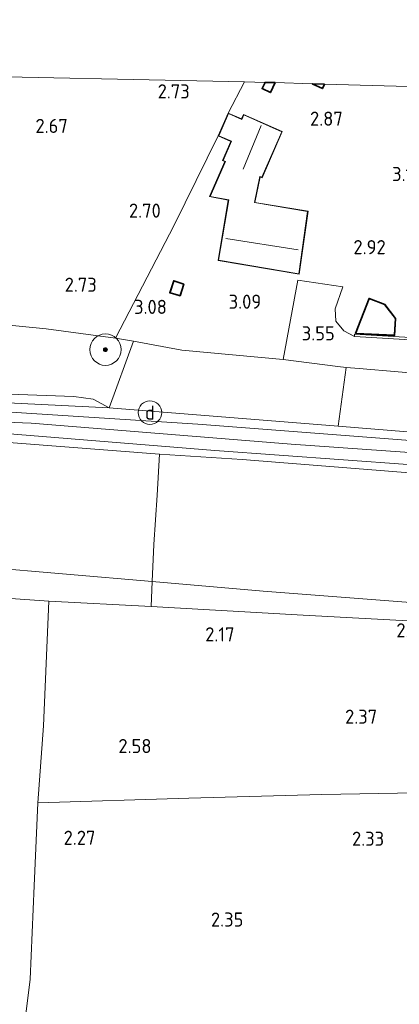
# Model space of a CAD drawing. Extents: x 141961 to 144947, y 416202 to 417778.
# Tile 74 of 122: x 143318 to 143366, y 417384 to 417509. Entities that reach past the tile are written whole.
import ezdxf
from ezdxf.enums import TextEntityAlignment as Align
from ezdxf.lldxf.tags import DXFTag

# ---------------------------------------------------------------- set-up
doc = ezdxf.new("R2010")
doc.units = 0
for name, color, linetype, lineweight in [('B-ME-GR-BOOM-S', 90, 'Continuous', 25), ('B-ME-GR-GRAS-GV', 60, 'Continuous', 13), ('B-ME-GW-TALUD_KRUIN-G', 90, 'Continuous', 18), ('B-ME-GW-TALUD_TEEN-G', 90, 'Continuous', 18), ('B-ME-IE-MEUBILAIR_DIJKPAAL-S', 7, 'Continuous', 25), ('B-ME-IE-MEUBILAIR_WEGMEUBILAIR_SPEELTOESTEL-GV', 7, 'Continuous', 18), ('B-ME-IE-TERREINAFSCHEIDING_DOORGANG-G', 210, 'Continuous', 18), ('B-ME-IE-TERREINAFSCHEIDING_KUNSTMATIG_HEKWERK-G', 20, 'IE-TERREINAFSCHEIDING-KUNSTMATIG', 18), ('B-ME-IE-TERREINAFSCHEIDING_KUNSTMATIG_MUUR-GV', 90, 'Continuous', 18), ('B-ME-KG-GRENS_OPNAME-G', 210, 'KG-OPNAME', 18), ('B-ME-KG-KADASTRAAL_DAKRAND-G', 170, 'Continuous', 18), ('B-ME-KG-KADASTRAAL_NOK-G', 10, 'Continuous', 18), ('B-ME-OG-BEBOUWING_SCHUUR-GV', 7, 'Continuous', 35), ('B-ME-OG-BEBOUWING_WONINGBOUW-GV', 7, 'Continuous', 18), ('B-ME-OG-HOOGTEPUNT-S', 7, 'Continuous', 25), ('B-ME-OG-TERREIN_GROEN_TUIN-GV', 7, 'Continuous', 18), ('B-ME-VH-VERHARDING_ASFALT-GV', 252, 'Continuous', 18), ('B-ME-VH-VERHARDING_STRAATBAKSTEEN-GV', 252, 'Continuous', 18), ('B-ME-WH-WINTERBED-G', 150, 'WH-WINTERBED', 18)]:
    doc.layers.add(name, color=color, linetype=linetype, lineweight=lineweight)
doc.styles.add('NLCS-ISO', font='NLCS-ISO.ttf')
doc.styles.add('NLCS-ISO-ANNOTATIVE-T18', font='NLCS-ISO.ttf', dxfattribs={"height": 1.8})
doc.styles.get("Standard").update_dxf_attribs({"font": 'arial.ttf'})
doc.linetypes.add('IE-TERREINAFSCHEIDING-KUNSTMATIG', pattern='A,4,[82,NLCS.SHX,S=0.75,R=90,X=0,Y=0],4,-2', length=10)
tags = doc.linetypes.add('KG-OPNAME', pattern='A,5.5,-2,["O",Standard,S=1.8,R=0,X=-0.5,Y=-0.9],-2,5.5,-2,[5,NLCS.SHX,S=0.75,R=0,X=0,Y=0],-2', length=19).pattern_tags.tags
tags[6] = DXFTag(74, 10)
tags = doc.linetypes.add('WH-WINTERBED', pattern='A,6,-3.5,["WB",Standard,S=1.8,R=0,X=-1.5,Y=-0.9],-3.5,6,-3.5,6,-3.5,6,-3.5,6,-3.5', length=51).pattern_tags.tags
tags[6] = DXFTag(74, 10)

# ---------------------------------------------------------------- blocks, each defined once
blk = doc.blocks.new('SAL-HOOGTELABEL-SO')
at = {"color": 0, "linetype": 'ByBlock', "lineweight": -2, "style": 'NLCS-ISO-ANNOTATIVE-T18'}
blk.add_attdef('HOOGTE', text='', height=1.8, dxfattribs=at).set_placement((2.79, 0), align=Align.RIGHT)
blk = doc.blocks.new('SGR-BOOM_01-SO')
at = {"linetype": 'ByBlock', "lineweight": 18}
h = blk.add_hatch(color=0, dxfattribs=at)
h.dxf.hatch_style = 1
edge = h.paths.add_edge_path()
edge.add_arc((0, 0), 0.25, 0, 360)
at = {"color": 0, "linetype": 'ByBlock', "lineweight": 18}
for radius in [2, 0.25]:
    blk.add_circle((0, 0), radius, dxfattribs=at)
blk = doc.blocks.new('SIE-DIJKPAAL-SO')
at = {"color": 0, "linetype": 'ByBlock', "lineweight": 18}
blk.add_circle((0, 0), 1.5, dxfattribs=at)
at = {"color": 0, "linetype": 'ByBlock', "lineweight": 18, "style": 'NLCS-ISO'}
blk.add_text('d', height=1.8, dxfattribs=at).set_placement((0, 0), align=Align.MIDDLE_CENTER)

msp = doc.modelspace()

# ---------------------------------------------------------------- linework, layer by layer
at = {"layer": 'B-ME-GR-GRAS-GV'}
for points in [[(143332.62, 417468.51, 3.32), (143329.52, 417460.05, 6.84), (143327.46, 417461.12, 6.71), (143325, 417461.48, 6.76), (143293.21, 417462.64, 6.93), (143293.37, 417471.99, 3.18), (143301.46, 417471.71, 3.09), (143309.39, 417471.27, 3.16), (143321.46, 417470.1, 3.17), (143330.32, 417468.93, 3.27)], [(143359.71, 417465.18, 3.65), (143358.68, 417457.71, 6.57), (143329.52, 417460.05, 6.84), (143332.62, 417468.51, 3.32), (143338.76, 417467.4, 3.44), (143351.66, 417466.2, 3.58), (143358.64, 417465.32, 3.64)], [(143371.31, 417464.21, 3.65), (143377.29, 417463.83, 3.75), (143379.67, 417464.08, 3.81), (143379.61, 417463.77, 3.82), (143378.47, 417456.1, 6.5), (143358.68, 417457.71, 6.57), (143359.71, 417465.18, 3.65), (143361.36, 417465.04, 3.65)], [(143327.46, 417461.12, 6.71), (143329.52, 417460.05, 6.84), (143293.23, 417461.8, 7.01), (143293.21, 417462.64, 6.93), (143325, 417461.48, 6.76)], [(143378.47, 417456.1, 6.5), (143378.44, 417455.35, 6.58), (143368.98, 417455.78, 6.64), (143340.82, 417457.94, 6.84), (143317.63, 417459.42, 6.9), (143293.25, 417460.98, 7.01), (143293.23, 417461.8, 7.01), (143329.52, 417460.05, 6.84), (143358.68, 417457.71, 6.57)], [(143335.21, 417442.6, 2.95), (143335, 417437.89, 2.35), (143313.11, 417439.79, 2.45), (143295.13, 417441.46, 2.56), (143291.51, 417441.36, 2.5), (143291.6, 417445.65, 4.31), (143297.14, 417454.8, 6.35), (143299.4, 417456.39, 6.84), (143302.89, 417456.46, 6.84), (143311.76, 417456, 6.71), (143335.93, 417454.14, 6.7), (143335.61, 417448.91, 4.64)], [(143369.13, 417437.43, 3.05), (143368.48, 417435.18, 2.39), (143349.12, 417436.67, 2.29), (143335, 417437.89, 2.35), (143335.21, 417442.6, 2.95), (143335.61, 417448.91, 4.64), (143335.93, 417454.14, 6.7), (143346.44, 417453.44, 6.66), (143374.71, 417451.21, 6.61), (143375.6, 417451.04, 6.54), (143376.91, 417450.81, 6.43), (143376.71, 417443.86, 4.3), (143376.65, 417441.99, 4.3), (143376.6, 417440.14, 3.99), (143373.05, 417440.05, 3.57)], [(143335, 417437.89, 2.35), (143334.86, 417434.73, 2.13), (143321.82, 417435.38, 2.32), (143308.98, 417436.3, 2.39), (143294.6, 417437.18, 2.52), (143291.33, 417437.35, 2.43), (143291.4, 417438.94, 2.46), (143291.51, 417441.36, 2.5), (143295.13, 417441.46, 2.56), (143313.11, 417439.79, 2.45)], [(143368.48, 417435.18, 2.39), (143368.43, 417432.84, 2.6), (143354.23, 417433.62, 2.19), (143334.86, 417434.73, 2.13), (143335, 417437.89, 2.35), (143349.12, 417436.67, 2.29)], [(143339.64, 417410.3, 2.63), (143320.4, 417409.72, 2.66), (143321.11, 417419.5, 2.63), (143321.82, 417435.38, 2.32), (143334.86, 417434.73, 2.13), (143354.23, 417433.62, 2.19), (143368.43, 417432.84, 2.6), (143376.87, 417432.22, 2.62), (143381.57, 417431.98, 2.94), (143386.8, 417431.64, 2.94), (143394.67, 417431.21, 3.06), (143410.92, 417430.44, 3.06), (143410.94, 417429.99, 3.06), (143414.09, 417429.97, 3.06), (143418.68, 417412.18, 2.47), (143397.27, 417411.73, 2.48), (143384.74, 417411.32, 2.33), (143373.53, 417411.07, 2.56), (143356.59, 417410.78, 2.74)]]:
    msp.add_polyline3d(points, close=True, dxfattribs=at)
for points in [[(143305.81, 417457.6, 6.89), (143342.95, 417454.59, 6.63), (143375.76, 417452.22, 6.55), (143390.61, 417451.34, 6.53), (143391.8, 417451.03, 6.43), (143393.19, 417450.28, 6.4), (143376.92, 417451.01, 6.43), (143376.91, 417450.81, 6.43), (143375.6, 417451.04, 6.54), (143374.71, 417451.21, 6.61), (143346.44, 417453.44, 6.66), (143335.93, 417454.14, 6.7), (143311.76, 417456, 6.71)], [(143308.98, 417436.3, 2.39), (143321.82, 417435.38, 2.32), (143321.11, 417419.5, 2.63), (143320.4, 417409.72, 2.66), (143339.64, 417410.3, 2.63), (143356.59, 417410.78, 2.74), (143373.53, 417411.07, 2.56), (143384.74, 417411.32, 2.33), (143397.27, 417411.73, 2.48), (143418.68, 417412.18, 2.47), (143430.02, 417325.68, 2.87)]]:
    msp.add_polyline3d(points, dxfattribs=at)
at = {"layer": 'B-ME-GW-TALUD_KRUIN-G'}
msp.add_polyline3d([(143293.21, 417462.64, 6.93), (143325, 417461.48, 6.76), (143327.46, 417461.12, 6.71), (143329.52, 417460.05, 6.84)], dxfattribs=at)
at = {"layer": 'B-ME-GW-TALUD_TEEN-G'}
for points in [[(143330.32, 417468.93, 3.27), (143321.46, 417470.1, 3.17), (143309.39, 417471.27, 3.16), (143301.46, 417471.71, 3.09), (143293.37, 417471.99, 3.18)], [(143368.48, 417435.18, 2.39), (143349.12, 417436.67, 2.29), (143335, 417437.89, 2.35), (143313.11, 417439.79, 2.45), (143295.13, 417441.46, 2.56), (143291.51, 417441.36, 2.5)]]:
    msp.add_polyline3d(points, dxfattribs=at)
at = {"layer": 'B-ME-IE-MEUBILAIR_WEGMEUBILAIR_SPEELTOESTEL-GV'}
msp.add_polyline3d([(143346.74, 417501.58, 3.01), (143344.67, 417497.6, 3.09), (143343.39, 417494.69, 3.09), (143337.77, 417483.32, 3.13), (143330.32, 417468.93, 3.27), (143321.46, 417470.1, 3.17), (143309.39, 417471.27, 3.16), (143301.46, 417471.71, 3.09), (143293.37, 417471.99, 3.18), (143292.18, 417472.01, 3.18), (143291.53, 417471.99, 3.18), (143282.4, 417472.33, 3.26), (143277.56, 417472.64, 3.26), (143278.27, 417484.78, 2.78), (143279.29, 417502.97, 2.68), (143295.1, 417502.65, 2.46), (143306.23, 417502.42, 2.45)], close=True, dxfattribs=at)
at = {"layer": 'B-ME-IE-TERREINAFSCHEIDING_DOORGANG-G'}
msp.add_polyline3d([(143358.64, 417465.32, 3.64), (143359.71, 417465.18, 3.65), (143361.36, 417465.04, 3.65)], dxfattribs=at)
at = {"layer": 'B-ME-IE-TERREINAFSCHEIDING_KUNSTMATIG_HEKWERK-G'}
for points in [[(143344.67, 417497.6, 3.09), (143346.74, 417501.58, 3.01)], [(143330.32, 417468.93, 3.27), (143337.77, 417483.32, 3.13), (143343.39, 417494.69, 3.09)], [(143353.53, 417476.29, 3.27), (143351.66, 417466.2, 3.58)], [(143360.76, 417469.14, 3.46), (143359.4, 417469.86, 3.46), (143358.39, 417471.09, 3.46), (143358.3, 417472.64, 3.46), (143359.27, 417475.46, 3.37)], [(143332.62, 417468.51, 3.32), (143329.52, 417460.05, 6.84), (143293.23, 417461.8, 7.01)], [(143330.32, 417468.93, 3.27), (143332.62, 417468.51, 3.32), (143338.76, 417467.4, 3.44), (143351.66, 417466.2, 3.58), (143358.64, 417465.32, 3.64)], [(143359.71, 417465.18, 3.65), (143358.68, 417457.71, 6.57)], [(143361.36, 417465.04, 3.65), (143371.31, 417464.21, 3.65), (143377.29, 417463.83, 3.75), (143379.67, 417464.08, 3.81), (143379.61, 417463.77, 3.82)], [(143329.52, 417460.05, 6.84), (143358.68, 417457.71, 6.57), (143378.47, 417456.1, 6.5)], [(143375.6, 417451.04, 6.54), (143374.71, 417451.21, 6.61), (143346.44, 417453.44, 6.66), (143335.93, 417454.14, 6.7), (143311.76, 417456, 6.71), (143302.89, 417456.46, 6.84), (143299.4, 417456.39, 6.84)], [(143334.86, 417434.73, 2.13), (143335, 417437.89, 2.35), (143335.21, 417442.6, 2.95), (143335.61, 417448.91, 4.64), (143335.93, 417454.14, 6.7)], [(143376.87, 417432.22, 2.62), (143368.43, 417432.84, 2.6), (143354.23, 417433.62, 2.19), (143334.86, 417434.73, 2.13), (143321.82, 417435.38, 2.32), (143308.98, 417436.3, 2.39), (143294.6, 417437.18, 2.52)], [(143320.4, 417409.72, 2.66), (143321.11, 417419.5, 2.63), (143321.82, 417435.38, 2.32)], [(143314.41, 417334.56, 3.02), (143316.96, 417367.3, 2.67), (143319.42, 417387.22, 2.23), (143319.93, 417399.11, 2.44), (143320.4, 417409.72, 2.66), (143339.64, 417410.3, 2.63), (143356.59, 417410.78, 2.74), (143373.53, 417411.07, 2.56), (143384.74, 417411.32, 2.33), (143397.27, 417411.73, 2.48), (143418.68, 417412.18, 2.47)]]:
    msp.add_polyline3d(points, dxfattribs=at)
at = {"layer": 'B-ME-IE-TERREINAFSCHEIDING_KUNSTMATIG_MUUR-GV'}
msp.add_polyline3d([(143380.51, 417469.24, 3.34), (143379.08, 417468.33, 3.34), (143377.17, 417468.14, 3.35), (143360.76, 417469.14, 3.46), (143360.78, 417469.43, 3.46), (143377.16, 417468.44, 3.46), (143378.98, 417468.62, 3.46), (143380.3, 417469.46, 3.37), (143382.01, 417471.85, 3.24), (143385, 417476.75, 2.99), (143385.26, 417476.6, 2.99), (143382.26, 417471.68, 3.26)], close=True, dxfattribs=at)
at = {"layer": 'B-ME-KG-GRENS_OPNAME-G'}
msp.add_polyline3d([(143426.2, 417497.04, 3.08), (143424.35, 417498.04, 2.75), (143416.04, 417499.97, 2.75), (143408.85, 417500.78, 2.64), (143402.8, 417500.7, 2.85), (143401.44, 417500.62, 2.72), (143396.94, 417500.64, 2.79), (143396.48, 417500.72, 2.78), (143386.87, 417500.74, 2.91), (143381.65, 417506.48, 3.03), (143375.98, 417509.49, 3.03), (143370.61, 417500.88, 3.03), (143356.95, 417501.28, 2.94), (143355.38, 417501.33, 2.94), (143350.66, 417501.47, 2.79), (143349.38, 417501.5, 2.79), (143346.74, 417501.58, 3.01), (143306.23, 417502.42, 2.45)], dxfattribs=at)
at = {"layer": 'B-ME-KG-KADASTRAAL_DAKRAND-G'}
for points in [[(143350.56, 417501.37, 4), (143350.03, 417500.27, 4.03), (143349.06, 417500.73, 4.02), (143349.39, 417501.4, 4.03)], [(143356.86, 417501.21, 4.67), (143356.66, 417500.78, 4.67), (143355.59, 417501.28, 4.67)]]:
    msp.add_polyline3d(points, dxfattribs=at)
for points in [[(143346.4, 417496.79, 6.83), (143346.65, 417497.35, 6.83), (143351.51, 417495.22, 6.89), (143348.96, 417489.41, 6.94), (143348.7, 417489.53, 6.91), (143348.01, 417486.18, 6.13), (143354.8, 417485.06, 6.12), (143353.67, 417477.12, 7.8), (143343.44, 417478.85, 7.85), (143344.74, 417486.54, 6.11), (143342.37, 417486.98, 5.88), (143344.32, 417491.43, 7.01), (143344.03, 417491.56, 6.88), (143345.1, 417494, 6.9), (143343.46, 417494.71, 4.78), (143344.7, 417497.54, 4.79)], [(143338.5, 417474.38, 3.98), (143337.9, 417474.55, 3.98), (143337.3, 417474.74, 3.98), (143337.77, 417476.17, 4.19), (143338.97, 417475.78, 4.19)], [(143365.85, 417469.33, 5.5), (143360.99, 417469.56, 5.42), (143362.66, 417473.91, 5.42), (143364.61, 417473.17, 5.49), (143365.95, 417471.41, 5.49)]]:
    msp.add_polyline3d(points, close=True, dxfattribs=at)
at = {"layer": 'B-ME-KG-KADASTRAAL_NOK-G'}
for points in [[(143348.86, 417496.01, 7.95), (143346.57, 417490.43, 7.95)], [(143344.37, 417481.63, 9.98), (143353.58, 417480.17, 9.98)]]:
    msp.add_polyline3d(points, dxfattribs=at)
at = {"layer": 'B-ME-OG-BEBOUWING_SCHUUR-GV'}
for points in [[(143350.66, 417501.47, 2.79), (143350.05, 417500.2, 2.79), (143349, 417500.71, 2.79), (143349.38, 417501.5, 2.79)], [(143356.95, 417501.28, 2.94), (143356.69, 417500.71, 2.94), (143355.38, 417501.33, 2.94)], [(143339.03, 417475.81, 3.04), (143338.54, 417474.32, 3.04), (143337.89, 417474.51, 3.04), (143337.23, 417474.71, 3.04), (143337.74, 417476.23, 3.04)], [(143366, 417471.43, 3.34), (143365.89, 417469.27, 3.34), (143360.92, 417469.51, 3.34), (143362.63, 417473.98, 3.34), (143364.64, 417473.21, 3.34)]]:
    msp.add_polyline3d(points, close=True, dxfattribs=at)
at = {"layer": 'B-ME-OG-BEBOUWING_WONINGBOUW-GV'}
msp.add_polyline3d([(143344.67, 417497.6, 3.09), (143346.38, 417496.86, 3.09), (143346.62, 417497.42, 3.09), (143351.57, 417495.25, 3.09), (143348.99, 417489.35, 3.09), (143348.73, 417489.46, 3.09), (143348.07, 417486.22, 3.09), (143354.86, 417485.1, 3.09), (143353.72, 417477.07, 3.09), (143343.38, 417478.81, 3.09), (143344.69, 417486.5, 3.09), (143342.3, 417486.95, 3.09), (143344.25, 417491.41, 3.09), (143343.96, 417491.54, 3.09), (143345.03, 417493.97, 3.09), (143343.39, 417494.69, 3.09)], close=True, dxfattribs=at)
at = {"layer": 'B-ME-OG-TERREIN_GROEN_TUIN-GV'}
msp.add_polyline3d([(143377.16, 417468.44, 3.46), (143360.78, 417469.43, 3.46), (143360.76, 417469.14, 3.46), (143359.4, 417469.86, 3.46), (143358.39, 417471.09, 3.46), (143358.3, 417472.64, 3.46), (143359.27, 417475.46, 3.37), (143353.53, 417476.29, 3.27), (143351.66, 417466.2, 3.58), (143338.76, 417467.4, 3.44), (143332.62, 417468.51, 3.32), (143330.32, 417468.93, 3.27), (143337.77, 417483.32, 3.13), (143343.39, 417494.69, 3.09), (143345.03, 417493.97, 3.09), (143343.96, 417491.54, 3.09), (143344.25, 417491.41, 3.09), (143342.3, 417486.95, 3.09), (143344.69, 417486.5, 3.09), (143343.38, 417478.81, 3.09), (143353.72, 417477.07, 3.09), (143354.86, 417485.1, 3.09), (143348.07, 417486.22, 3.09), (143348.73, 417489.46, 3.09), (143348.99, 417489.35, 3.09), (143351.57, 417495.25, 3.09), (143346.62, 417497.42, 3.09), (143346.38, 417496.86, 3.09), (143344.67, 417497.6, 3.09), (143346.74, 417501.58, 3.01), (143349.38, 417501.5, 2.79), (143349, 417500.71, 2.79), (143350.05, 417500.2, 2.79), (143350.66, 417501.47, 2.79), (143355.38, 417501.33, 2.94), (143356.69, 417500.71, 2.94), (143356.95, 417501.28, 2.94), (143370.61, 417500.88, 3.03)], dxfattribs=at)
for points in [[(143337.89, 417474.51, 3.04), (143338.54, 417474.32, 3.04), (143339.03, 417475.81, 3.04), (143337.74, 417476.23, 3.04), (143337.23, 417474.71, 3.04)], [(143364.64, 417473.21, 3.34), (143362.63, 417473.98, 3.34), (143360.92, 417469.51, 3.34), (143365.89, 417469.27, 3.34), (143366, 417471.43, 3.34)]]:
    msp.add_polyline3d(points, close=True, dxfattribs=at)
at = {"layer": 'B-ME-VH-VERHARDING_ASFALT-GV'}
msp.add_polyline3d([(143317.63, 417459.42, 6.9), (143340.82, 417457.94, 6.84), (143368.98, 417455.78, 6.64), (143378.44, 417455.35, 6.58), (143380.46, 417455.31, 6.58), (143413.1, 417454.26, 6.6), (143415.19, 417454.13, 6.57), (143416.04, 417453.99, 6.53), (143415.55, 417451.71, 6.64), (143415.05, 417449.67, 6.52), (143393.19, 417450.28, 6.4), (143391.8, 417451.03, 6.43), (143390.61, 417451.34, 6.53), (143375.76, 417452.22, 6.55), (143342.95, 417454.59, 6.63), (143305.81, 417457.6, 6.89)], dxfattribs=at)
at = {"layer": 'B-ME-VH-VERHARDING_STRAATBAKSTEEN-GV'}
msp.add_polyline3d([(143380.54, 417468.17, 3.46), (143379.96, 417465.77, 3.73), (143379.67, 417464.08, 3.81), (143377.29, 417463.83, 3.75), (143371.31, 417464.21, 3.65), (143361.36, 417465.04, 3.65), (143359.71, 417465.18, 3.65), (143358.64, 417465.32, 3.64), (143351.66, 417466.2, 3.58), (143353.53, 417476.29, 3.27), (143359.27, 417475.46, 3.37), (143358.3, 417472.64, 3.46), (143358.39, 417471.09, 3.46), (143359.4, 417469.86, 3.46), (143360.76, 417469.14, 3.46), (143377.17, 417468.14, 3.35), (143379.08, 417468.33, 3.34), (143380.51, 417469.24, 3.34), (143382.26, 417471.68, 3.26), (143385.26, 417476.6, 2.99), (143385.67, 417476.42, 2.99), (143384.93, 417474.97, 2.97), (143381.84, 417469.9, 3.31)], close=True, dxfattribs=at)
at = {"layer": 'B-ME-WH-WINTERBED-G'}
msp.add_polyline3d([(143415.55, 417451.71, 6.64), (143405.12, 417452.07, 6.58), (143382.29, 417453.32, 6.67), (143352.72, 417455.41, 6.79), (143319.57, 417458.09, 6.92), (143297.77, 417458.94, 6.95), (143275.98, 417459.79, 6.98), (143255.98, 417460.38, 6.94), (143235.93, 417461.08, 6.95), (143204.71, 417462.73, 6.89), (143177.32, 417463.6, 6.8), (143151.25, 417463.52, 6.79), (143126.05, 417463.37, 6.79), (143087.39, 417462.49, 6.75), (143056.15, 417461.29, 6.74)], dxfattribs=at)

# ---------------------------------------------------------------- block references
at = {"layer": 'B-ME-GR-BOOM-S'}
msp.add_blockref('SGR-BOOM_01-SO', (143329.03, 417467.45, 3.66), dxfattribs=at)
at = {"layer": 'B-ME-IE-MEUBILAIR_DIJKPAAL-S'}
msp.add_blockref('SIE-DIJKPAAL-SO', (143334.7, 417459.43, 6.67), dxfattribs=at)
at = {"layer": 'B-ME-OG-HOOGTEPUNT-S'}
for p, values in [((143336.98, 417499.46, 2.73), {'HOOGTE': '2.73'}), ((143321.44, 417495.06, 2.67), {'HOOGTE': '2.67'}), ((143356.49, 417495.98, 2.87), {'HOOGTE': '2.87'}), ((143366.55, 417488.93, 3.17), {'HOOGTE': '3.17'}), ((143333.29, 417484.26, 2.7), {'HOOGTE': '2.70'}), ((143361.96, 417479.61, 2.92), {'HOOGTE': '2.92'}), ((143325.13, 417474.82, 2.73), {'HOOGTE': '2.73'}), ((143346.1, 417472.66, 3.09), {'HOOGTE': '3.09'}), ((143334.07, 417472, 3.08), {'HOOGTE': '3.08'}), ((143355.47, 417468.63, 3.55), {'HOOGTE': '3.55'}), ((143342.69, 417430.27, 2.17), {'HOOGTE': '2.17'}), ((143367.1, 417430.78, 2.16), {'HOOGTE': '2.16'}), ((143360.87, 417419.78, 2.37), {'HOOGTE': '2.37'}), ((143332.11, 417416.04, 2.58), {'HOOGTE': '2.58'}), ((143324.96, 417404.35, 2.27), {'HOOGTE': '2.27'}), ((143361.76, 417404.23, 2.33), {'HOOGTE': '2.33'}), ((143343.82, 417393.93, 2.35), {'HOOGTE': '2.35'})]:
    msp.add_blockref('SAL-HOOGTELABEL-SO', p, dxfattribs=at).add_auto_attribs(values)

doc.saveas('drawing.dxf')
